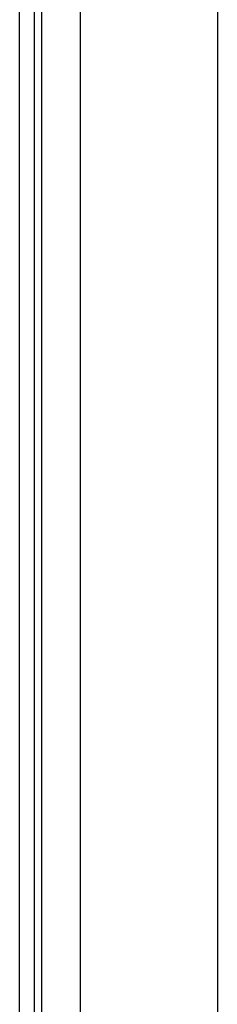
# Model space of a CAD drawing. Header units: inches. Extents: x 7 to 228, y 17 to 114.
# Tile 24 of 143: x 7.245 to 8.147, y 61.598 to 66.083. Entities that reach past the tile are written whole.
import ezdxf

# ---------------------------------------------------------------- set-up
doc = ezdxf.new("R2010")
doc.units = ezdxf.units.IN
doc.header["$MEASUREMENT"] = 0
doc.layers.add('Visible Edges(ANSI)', color=7, linetype='Continuous', lineweight=25)
doc.layers.add('Visible Tangent Edges(ANSI)', color=7, linetype='Continuous', lineweight=25)

msp = doc.modelspace()

# ---------------------------------------------------------------- linework, layer by layer
at = {"layer": 'Visible Edges(ANSI)'}
for p, q in [((7.2446, 57.3493), (7.2446, 74.9523)), ((7.3126, 57.3493), (7.3126, 74.9523)), ((7.5221, 58.1473), (7.5221, 74.3473)), ((8.1471, 74.3473), (8.1471, 58.1473))]:
    msp.add_line(p, q, dxfattribs=at)
at = {"layer": 'Visible Tangent Edges(ANSI)'}
msp.add_line((7.3436, 74.9523), (7.3436, 57.2323), dxfattribs=at)

doc.saveas('drawing.dxf')
